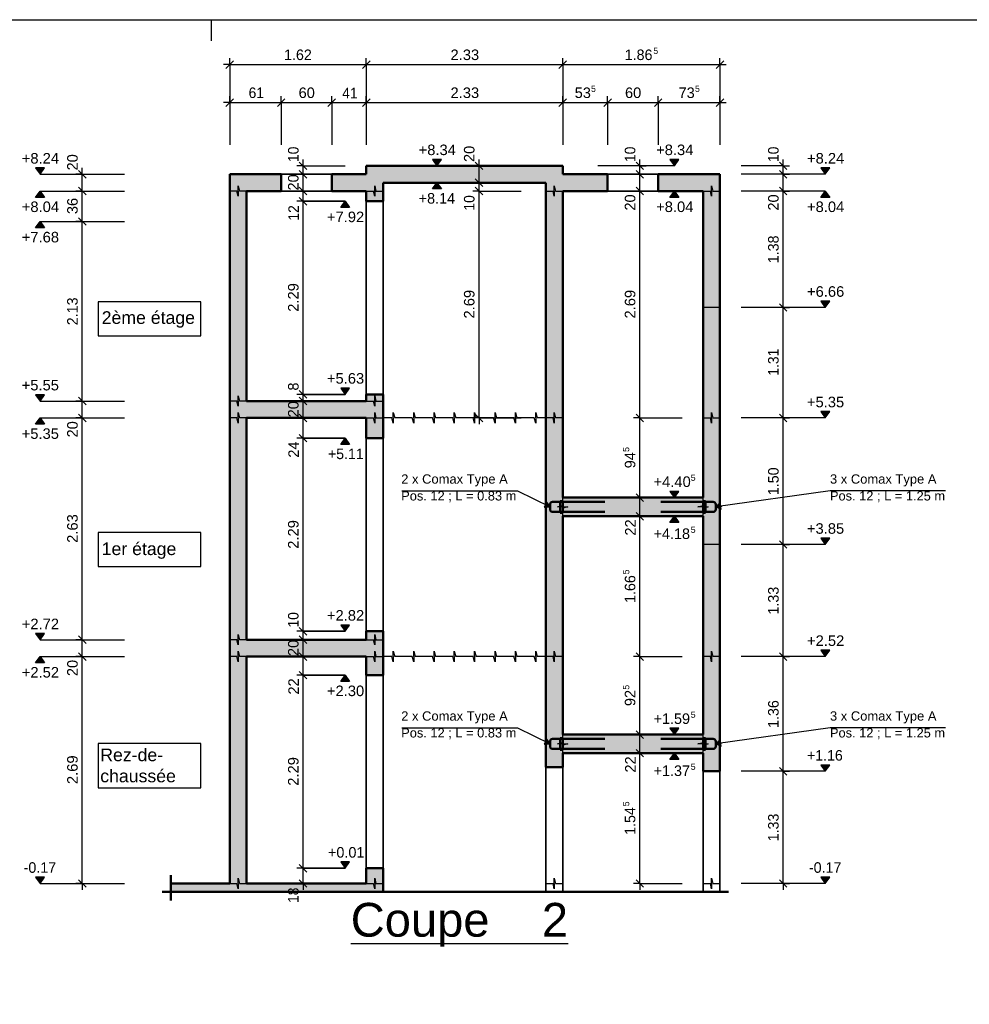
# Model space of a CAD drawing. Header units: centimetres. Extents: x 0 to 47000, y -23350 to 0.
# Tile 4 of 7: x 13224 to 24489, y -11675 to 0. Entities that reach past the tile are written whole.
import ezdxf

# ---------------------------------------------------------------- set-up
doc = ezdxf.new("R2010")
doc.units = ezdxf.units.CM
doc.header["$LTSCALE"] = 100
doc.linetypes.add('AUSGEZOGEN', pattern=[0])
doc.linetypes.add('STRICHLINIE_S4', pattern=[0.0033, 0.0025, -0.0008])
for name, color, linetype, lineweight in [('Béton coupé', 117, 'AUSGEZOGEN', 50), ('Béton en vue', 117, 'AUSGEZOGEN', 35), ('Béton masqué avant', 117, 'STRICHLINIE_S4', 25), ('Cotations coupes', 7, 'AUSGEZOGEN', 25), ('Joints de bétonnage', 7, 'AUSGEZOGEN', 25), ('Standard', 7, 'AUSGEZOGEN', 13), ('Surface hachurée', 7, 'AUSGEZOGEN', 25), ('Texte coupe', 7, 'AUSGEZOGEN', 25), ('Éléments incorporés mur', 5, 'AUSGEZOGEN', 35)]:
    doc.layers.add(name, color=color, linetype=linetype, lineweight=lineweight)
doc.styles.add('ARIAL', font='arial.ttf')

msp = doc.modelspace()

# ---------------------------------------------------------------- hatches: boundary and pattern name
at = {"layer": 'Cotations coupes', "linetype": 'AUSGEZOGEN', "lineweight": 25, "transparency": 33554687}
for color, points in [(7, [(18226, -1657), (18121, -1657), (18174, -1732)]), (7, [(21043, -1657), (20938, -1657), (20991, -1732)]), (7, [(13518, -1757), (13413, -1757), (13466, -1832)]), (7, [(22833, -1757), (22728, -1757), (22781, -1832)]), (7, [(22833, -3337), (22728, -3337), (22781, -3412)]), (7, [(17138, -4367), (17033, -4367), (17086, -4442)]), (7, [(13518, -4447), (13413, -4447), (13466, -4522)]), (7, [(22833, -4647), (22728, -4647), (22781, -4722)]), (7, [(21043, -5592), (20938, -5592), (20991, -5667)]), (5, [(19447, -5781), (19516, -5777), (19477, -5719)]), (5, [(21535, -5734), (21481, -5777), (21545, -5803)]), (7, [(22833, -6147), (22728, -6147), (22781, -6222)]), (7, [(17138, -7177), (17033, -7177), (17086, -7252)]), (7, [(13518, -7277), (13413, -7277), (13466, -7352)]), (7, [(22833, -7477), (22728, -7477), (22781, -7552)]), (7, [(21043, -8402), (20938, -8402), (20991, -8477)]), (5, [(19447, -8591), (19516, -8587), (19477, -8529)]), (5, [(21535, -8544), (21481, -8587), (21545, -8613)]), (7, [(22833, -8837), (22728, -8837), (22781, -8912)]), (7, [(17138, -9987), (17033, -9987), (17086, -10062)]), (7, [(13518, -10167), (13413, -10167), (13466, -10242)]), (7, [(22833, -10167), (22728, -10167), (22781, -10242)])]:
    msp.add_hatch(color=color, dxfattribs=at).paths.add_polyline_path(points)
for points in [[(18226, -2007), (18121, -2007), (18174, -1932)], [(13518, -2107), (13413, -2107), (13466, -2032)], [(21043, -2107), (20938, -2107), (20991, -2032)], [(22833, -2107), (22728, -2107), (22781, -2032)], [(17138, -2227), (17033, -2227), (17086, -2152)], [(13518, -2467), (13413, -2467), (13466, -2392)], [(13518, -4797), (13413, -4797), (13466, -4722)], [(17138, -5037), (17033, -5037), (17086, -4962)], [(21043, -5962), (20938, -5962), (20991, -5887)], [(13518, -7627), (13413, -7627), (13466, -7552)], [(17138, -7847), (17033, -7847), (17086, -7772)], [(21043, -8772), (20938, -8772), (20991, -8697)]]:
    msp.add_hatch(color=7, dxfattribs=at).paths.add_polyline_path(points, flags=16)
at = {"layer": 'Surface hachurée', "linetype": 'AUSGEZOGEN', "lineweight": 25, "transparency": 33554687}
h = msp.add_hatch(color=91, dxfattribs=at)
h.paths.add_polyline_path([(15716, -2032), (16326, -2032), (16326, -1832), (15716, -1832)])
h.paths.add_polyline_path([(17336, -2032), (17336, -2152), (17536, -2152), (17536, -1932), (19666, -1932), (19666, -1732), (17336, -1732), (17336, -1832), (16926, -1832), (16926, -2032)])
h = msp.add_hatch(color=91, dxfattribs=at)
h.paths.add_polyline_path([(19666, -2032), (20198, -2032), (20198, -1832), (19666, -1832)])
h.paths.add_polyline_path([(21531, -2032), (21531, -1832), (20798, -1832), (20798, -2032)])
for points in [[(19466, -4722), (19666, -4722), (19666, -1932), (19466, -1932)], [(15716, -2032), (15716, -7352), (15916, -7352), (15916, -4722), (17536, -4722), (17536, -4522), (15916, -4522), (15916, -2032)], [(21331, -4722), (21531, -4722), (21531, -2032), (21331, -2032)], [(19666, -4722), (19466, -4722), (19466, -7552), (19666, -7552)], [(21331, -4722), (21331, -7552), (21531, -7552), (21531, -4722)], [(19666, -5887), (21331, -5887), (21331, -5667), (19666, -5667)], [(15716, -7352), (15716, -10242), (15916, -10242), (15916, -7552), (17536, -7552), (17536, -7352)], [(19466, -7552), (19466, -8862), (19666, -8862), (19666, -8697), (21331, -8697), (21331, -8912), (21531, -8912), (21531, -7552), (21331, -7552), (21331, -8477), (19666, -8477), (19666, -7552)], [(17536, -10342), (17536, -10062), (17336, -10062), (17336, -10242), (15016, -10242), (15016, -10342)]]:
    msp.add_hatch(color=91, dxfattribs=at).paths.add_polyline_path(points)
h = msp.add_hatch(color=91, dxfattribs=at)
h.paths.add_polyline_path([(17336, -4962), (17536, -4962), (17536, -4722), (17336, -4722)])
h.paths.add_polyline_path([(17536, -4522), (17536, -4442), (17336, -4442), (17336, -4522)])
h = msp.add_hatch(color=91, dxfattribs=at)
h.paths.add_polyline_path([(17336, -7772), (17536, -7772), (17536, -7552), (17336, -7552)])
h.paths.add_polyline_path([(17536, -7352), (17536, -7252), (17336, -7252), (17336, -7352)])

# ---------------------------------------------------------------- linework, layer by layer
at = {"layer": 'Béton coupé', "color": 7, "linetype": 'AUSGEZOGEN', "lineweight": 50, "transparency": 33554687}
for p, q in [((19666, -1732), (17336, -1732)), ((17336, -1732), (17336, -1832)), ((19666, -1832), (19666, -1732)), ((15716, -1832), (15716, -2032)), ((16326, -1832), (15716, -1832)), ((16326, -1832), (16326, -2032)), ((16926, -1832), (16926, -2032)), ((17336, -1832), (16926, -1832)), ((20198, -1832), (19666, -1832)), ((20198, -1832), (20198, -2032)), ((20798, -1832), (20798, -2032)), ((21531, -1832), (20798, -1832)), ((21531, -1832), (21331, -1832)), ((21531, -2032), (21531, -1832)), ((21531, -4722), (21531, -1832)), ((17536, -1932), (19466, -1932)), ((17536, -2152), (17536, -1932)), ((17536, -1932), (19466, -1932)), ((19466, -1932), (19466, -4722)), ((15716, -2032), (15716, -4522)), ((15916, -4522), (15916, -2032)), ((15916, -2032), (16326, -2032)), ((16926, -2032), (17336, -2032)), ((17336, -2032), (17336, -2152)), ((19666, -4722), (19666, -2032)), ((19666, -2032), (20198, -2032)), ((20798, -2032), (21331, -2032)), ((21331, -2032), (21331, -4722)), ((17336, -2152), (17536, -2152)), ((15716, -4522), (15716, -4722)), ((17336, -4522), (15916, -4522)), ((17536, -4442), (17336, -4442)), ((17336, -4442), (17336, -4522)), ((17536, -4522), (17536, -4442)), ((17536, -4722), (17536, -4522)), ((15716, -4722), (15716, -7352)), ((15916, -7352), (15916, -4722)), ((15916, -4722), (17336, -4722)), ((17336, -4722), (17336, -4962)), ((17536, -4962), (17536, -4722)), ((19466, -4722), (19466, -7552)), ((19666, -5667), (19666, -4722)), ((21331, -4722), (21331, -5667)), ((21531, -7552), (21531, -4722)), ((17336, -4962), (17536, -4962)), ((21331, -5667), (19666, -5667)), ((19666, -5887), (21331, -5887)), ((19666, -7552), (19666, -5887)), ((21331, -5887), (21331, -7552)), ((15716, -7352), (15716, -7552)), ((17336, -7352), (15916, -7352)), ((17536, -7252), (17336, -7252)), ((17336, -7252), (17336, -7352)), ((17536, -7352), (17536, -7252)), ((17536, -7552), (17536, -7352)), ((15716, -7552), (15716, -10242)), ((15916, -10242), (15916, -7552)), ((15916, -7552), (17336, -7552)), ((17336, -7552), (17336, -7772)), ((17536, -7772), (17536, -7552)), ((19466, -7552), (19466, -8862)), ((19666, -8477), (19666, -7552)), ((21331, -7552), (21331, -8477)), ((21531, -8912), (21531, -7552)), ((17336, -7772), (17536, -7772)), ((21331, -8477), (19666, -8477)), ((19666, -8862), (19666, -8697)), ((19666, -8697), (21331, -8697)), ((21331, -8697), (21331, -8912)), ((19466, -8862), (19666, -8862)), ((21331, -8912), (21531, -8912)), ((15016, -10142), (15016, -10442)), ((17536, -10062), (17336, -10062)), ((17336, -10062), (17336, -10242)), ((17536, -10242), (17536, -10062)), ((15716, -10242), (15016, -10242)), ((17336, -10242), (15916, -10242)), ((17536, -10342), (17536, -10242)), ((14916, -10342), (21631, -10342))]:
    msp.add_line(p, q, dxfattribs=at)
at = {"layer": 'Béton en vue', "color": 7, "linetype": 'AUSGEZOGEN', "lineweight": 35, "transparency": 33554687}
for p, q in [((16326, -1832), (16926, -1832)), ((20198, -1832), (20798, -1832)), ((16326, -2032), (16926, -2032)), ((20198, -2032), (20798, -2032)), ((17336, -4442), (17336, -2152)), ((17536, -2152), (17536, -4442)), ((17336, -7252), (17336, -4962)), ((17536, -7252), (17536, -4962)), ((17336, -10062), (17336, -7772)), ((17536, -7772), (17536, -10062)), ((19466, -8862), (19466, -10342)), ((19666, -8862), (19666, -10342)), ((21331, -8912), (21331, -10342)), ((21531, -8912), (21531, -10342))]:
    msp.add_line(p, q, dxfattribs=at)
at = {"layer": 'Béton masqué avant', "color": 7, "linetype": 'STRICHLINIE_S4', "lineweight": 25, "transparency": 33554687}
for p, q in [((21531, -3412), (21331, -3412)), ((21531, -6222), (21331, -6222))]:
    msp.add_line(p, q, dxfattribs=at)
at = {"layer": 'Cotations coupes', "color": 7, "linetype": 'AUSGEZOGEN', "lineweight": 25, "transparency": 33554687}
for p, q in [((15716, -532), (15716, -457)), ((17336, -532), (17336, -457)), ((19666, -532), (19666, -457)), ((21531, -532), (21531, -457)), ((15716, -532), (15641, -532)), ((15671, -577), (15761, -487)), ((15716, -532), (15716, -607)), ((15716, -532), (15716, -1032)), ((15716, -532), (17336, -532)), ((17291, -577), (17381, -487)), ((17336, -532), (17336, -607)), ((17336, -532), (17336, -1032)), ((17336, -532), (19666, -532)), ((19621, -577), (19711, -487)), ((19666, -532), (19666, -607)), ((19666, -532), (19666, -1032)), ((19666, -532), (21531, -532)), ((21486, -577), (21576, -487)), ((21531, -532), (21531, -607)), ((21531, -532), (21531, -1032)), ((21531, -532), (21606, -532)), ((15716, -982), (15716, -907)), ((16326, -982), (16326, -907)), ((16926, -982), (16926, -907)), ((17336, -982), (17336, -907)), ((19666, -982), (19666, -907)), ((20198, -982), (20198, -907)), ((20798, -982), (20798, -907)), ((21531, -982), (21531, -907)), ((15716, -982), (15641, -982)), ((15671, -1027), (15761, -937)), ((15716, -982), (15716, -1057)), ((15716, -982), (15716, -1482)), ((15716, -982), (16326, -982)), ((16281, -1027), (16371, -937)), ((16326, -982), (16326, -1057)), ((16326, -982), (16326, -1482)), ((16326, -982), (16926, -982)), ((16881, -1027), (16971, -937)), ((16926, -982), (16926, -1057)), ((16926, -982), (16926, -1482)), ((16926, -982), (17336, -982)), ((17291, -1027), (17381, -937)), ((17336, -982), (17336, -1057)), ((17336, -982), (17336, -1482)), ((17336, -982), (19666, -982)), ((19621, -1027), (19711, -937)), ((19666, -982), (19666, -1057)), ((19666, -982), (19666, -1482)), ((19666, -982), (20198, -982)), ((20153, -1027), (20243, -937)), ((20198, -982), (20198, -1057)), ((20198, -982), (20198, -1482)), ((20198, -982), (20798, -982)), ((20753, -1027), (20843, -937)), ((20798, -982), (20798, -1057)), ((20798, -982), (20798, -1482)), ((20798, -982), (21531, -982)), ((21486, -1027), (21576, -937)), ((21531, -982), (21531, -1057)), ((21531, -982), (21531, -1482)), ((21531, -982), (21606, -982)), ((16586, -1732), (16511, -1732)), ((16631, -1777), (16541, -1687)), ((16586, -1732), (16586, -1657)), ((16586, -1732), (16661, -1732)), ((16586, -1732), (17086, -1732)), ((16586, -1832), (16586, -1732)), ((18226, -1657), (18121, -1657)), ((18121, -1657), (18174, -1732)), ((18174, -1732), (18226, -1657)), ((18174, -1732), (18674, -1732)), ((18674, -1732), (18599, -1732)), ((18719, -1777), (18629, -1687)), ((18674, -1732), (18674, -1657)), ((18674, -1732), (18749, -1732)), ((18674, -1732), (19174, -1732)), ((18674, -1932), (18674, -1732)), ((20581, -1732), (20506, -1732)), ((20626, -1777), (20536, -1687)), ((20581, -1732), (20581, -1657)), ((20581, -1732), (20656, -1732)), ((20581, -1832), (20581, -1732)), ((21043, -1657), (20938, -1657)), ((20938, -1657), (20991, -1732)), ((20991, -1732), (21043, -1657)), ((22281, -1732), (22206, -1732)), ((22326, -1777), (22236, -1687)), ((22281, -1732), (22281, -1657)), ((22281, -1732), (22356, -1732)), ((22281, -1832), (22281, -1732)), ((13518, -1757), (13413, -1757)), ((13413, -1757), (13466, -1832)), ((13466, -1832), (13518, -1757)), ((13466, -1832), (13966, -1832)), ((13966, -1832), (13891, -1832)), ((14011, -1877), (13921, -1787)), ((13966, -1832), (13966, -1757)), ((13966, -1832), (14041, -1832)), ((13966, -1832), (14466, -1832)), ((13966, -2032), (13966, -1832)), ((16586, -1832), (16511, -1832)), ((16631, -1877), (16541, -1787)), ((16586, -1832), (16661, -1832)), ((16586, -1832), (17086, -1832)), ((16586, -2032), (16586, -1832)), ((20581, -1832), (20506, -1832)), ((20626, -1877), (20536, -1787)), ((20581, -1832), (20656, -1832)), ((20581, -1832), (21081, -1832)), ((20581, -2032), (20581, -1832)), ((22281, -1832), (22206, -1832)), ((22326, -1877), (22236, -1787)), ((22281, -1832), (22356, -1832)), ((22281, -2032), (22281, -1832)), ((22833, -1757), (22728, -1757)), ((22728, -1757), (22781, -1832)), ((22781, -1832), (22833, -1757)), ((18121, -2007), (18174, -1932)), ((18174, -1932), (18226, -2007)), ((18174, -1932), (18674, -1932)), ((18674, -1932), (18599, -1932)), ((18719, -1977), (18629, -1887)), ((18674, -1932), (18749, -1932)), ((18674, -1932), (19174, -1932)), ((18674, -2032), (18674, -1932)), ((13413, -2107), (13466, -2032)), ((13466, -2032), (13518, -2107)), ((13466, -2032), (13966, -2032)), ((13966, -2032), (13891, -2032)), ((14011, -2077), (13921, -1987)), ((13966, -2032), (14041, -2032)), ((13966, -2032), (14466, -2032)), ((13966, -2392), (13966, -2032)), ((16586, -2032), (16511, -2032)), ((16631, -2077), (16541, -1987)), ((16586, -2032), (16661, -2032)), ((16586, -2032), (17086, -2032)), ((16586, -2152), (16586, -2032)), ((18226, -2007), (18121, -2007)), ((18674, -2032), (18599, -2032)), ((18719, -2077), (18629, -1987)), ((18674, -2032), (18749, -2032)), ((18674, -2032), (19174, -2032)), ((18674, -4722), (18674, -2032)), ((20581, -2032), (20506, -2032)), ((20626, -2077), (20536, -1987)), ((20581, -2032), (20656, -2032)), ((20581, -2032), (21081, -2032)), ((20581, -4722), (20581, -2032)), ((20938, -2107), (20991, -2032)), ((20991, -2032), (21043, -2107)), ((22281, -2032), (22206, -2032)), ((22326, -2077), (22236, -1987)), ((22281, -2032), (22356, -2032)), ((22281, -3412), (22281, -2032)), ((22728, -2107), (22781, -2032)), ((22781, -2032), (22833, -2107)), ((13518, -2107), (13413, -2107)), ((16586, -2152), (16511, -2152)), ((16631, -2197), (16541, -2107)), ((17086, -2152), (16586, -2152)), ((16586, -2152), (16661, -2152)), ((16586, -2152), (17086, -2152)), ((16586, -4442), (16586, -2152)), ((17033, -2227), (17086, -2152)), ((17086, -2152), (17138, -2227)), ((21043, -2107), (20938, -2107)), ((22833, -2107), (22728, -2107)), ((17138, -2227), (17033, -2227)), ((13413, -2467), (13466, -2392)), ((13466, -2392), (13518, -2467)), ((13466, -2392), (13966, -2392)), ((13966, -2392), (13891, -2392)), ((14011, -2437), (13921, -2347)), ((13966, -2392), (14041, -2392)), ((13966, -2392), (14466, -2392)), ((13966, -4522), (13966, -2392)), ((13518, -2467), (13413, -2467)), ((22326, -3457), (22236, -3367)), ((22833, -3337), (22728, -3337)), ((22728, -3337), (22781, -3412)), ((22781, -3412), (22833, -3337)), ((22281, -3412), (22206, -3412)), ((22281, -3412), (22356, -3412)), ((22281, -4722), (22281, -3412)), ((16631, -4487), (16541, -4397)), ((17138, -4367), (17033, -4367)), ((17033, -4367), (17086, -4442)), ((17086, -4442), (17138, -4367)), ((13518, -4447), (13413, -4447)), ((13413, -4447), (13466, -4522)), ((13466, -4522), (13518, -4447)), ((13466, -4522), (13966, -4522)), ((13966, -4522), (13891, -4522)), ((14011, -4567), (13921, -4477)), ((13966, -4522), (14041, -4522)), ((13966, -4522), (14466, -4522)), ((13966, -4722), (13966, -4522)), ((16586, -4442), (16511, -4442)), ((16586, -4522), (16511, -4522)), ((16631, -4567), (16541, -4477)), ((16586, -4442), (16661, -4442)), ((16586, -4442), (17086, -4442)), ((16586, -4522), (16586, -4442)), ((16586, -4522), (16661, -4522)), ((16586, -4522), (17086, -4522)), ((16586, -4722), (16586, -4522)), ((22833, -4647), (22728, -4647)), ((22728, -4647), (22781, -4722)), ((22781, -4722), (22833, -4647)), ((13413, -4797), (13466, -4722)), ((13466, -4722), (13518, -4797)), ((13466, -4722), (13966, -4722)), ((13966, -4722), (13891, -4722)), ((14011, -4767), (13921, -4677)), ((13966, -4722), (14041, -4722)), ((13966, -4722), (14466, -4722)), ((13966, -7352), (13966, -4722)), ((16586, -4722), (16511, -4722)), ((16631, -4767), (16541, -4677)), ((16586, -4722), (16661, -4722)), ((16586, -4722), (17086, -4722)), ((16586, -4962), (16586, -4722)), ((18674, -4722), (18599, -4722)), ((18719, -4767), (18629, -4677)), ((18674, -4722), (18749, -4722)), ((18674, -4722), (19174, -4722)), ((18674, -4722), (18674, -4797)), ((20581, -4722), (20506, -4722)), ((20626, -4767), (20536, -4677)), ((20581, -4722), (20656, -4722)), ((20581, -4722), (21081, -4722)), ((20581, -5667), (20581, -4722)), ((22281, -4722), (22206, -4722)), ((22326, -4767), (22236, -4677)), ((22281, -4722), (22356, -4722)), ((22281, -6222), (22281, -4722)), ((13518, -4797), (13413, -4797)), ((16586, -4962), (16511, -4962)), ((16631, -5007), (16541, -4917)), ((16586, -4962), (16661, -4962)), ((16586, -4962), (17086, -4962)), ((16586, -7252), (16586, -4962)), ((17033, -5037), (17086, -4962)), ((17086, -4962), (17138, -5037)), ((17138, -5037), (17033, -5037)), ((21043, -5592), (20938, -5592)), ((20938, -5592), (20991, -5667)), ((20991, -5667), (21043, -5592)), ((20581, -5667), (20506, -5667)), ((20626, -5712), (20536, -5622)), ((20581, -5667), (20656, -5667)), ((20581, -5667), (21081, -5667)), ((20581, -5887), (20581, -5667)), ((20581, -5887), (20506, -5887)), ((20626, -5932), (20536, -5842)), ((20581, -5887), (20656, -5887)), ((20581, -5887), (21081, -5887)), ((20581, -7552), (20581, -5887)), ((20938, -5962), (20991, -5887)), ((20991, -5887), (21043, -5962)), ((21043, -5962), (20938, -5962)), ((22326, -6267), (22236, -6177)), ((22833, -6147), (22728, -6147)), ((22728, -6147), (22781, -6222)), ((22781, -6222), (22833, -6147)), ((22281, -6222), (22206, -6222)), ((22281, -6222), (22356, -6222)), ((22281, -7552), (22281, -6222)), ((16631, -7297), (16541, -7207)), ((17138, -7177), (17033, -7177)), ((17033, -7177), (17086, -7252)), ((17086, -7252), (17138, -7177)), ((13518, -7277), (13413, -7277)), ((13413, -7277), (13466, -7352)), ((13466, -7352), (13518, -7277)), ((13466, -7352), (13966, -7352)), ((13966, -7352), (13891, -7352)), ((14011, -7397), (13921, -7307)), ((13966, -7352), (14041, -7352)), ((13966, -7352), (14466, -7352)), ((13966, -7552), (13966, -7352)), ((16586, -7252), (16511, -7252)), ((16586, -7352), (16511, -7352)), ((16631, -7397), (16541, -7307)), ((16586, -7252), (16661, -7252)), ((16586, -7252), (17086, -7252)), ((16586, -7352), (16586, -7252)), ((16586, -7352), (16661, -7352)), ((16586, -7352), (17086, -7352)), ((16586, -7552), (16586, -7352)), ((13413, -7627), (13466, -7552)), ((13466, -7552), (13518, -7627)), ((13466, -7552), (13966, -7552)), ((13966, -7552), (13891, -7552)), ((14011, -7597), (13921, -7507)), ((13966, -7552), (14041, -7552)), ((13966, -7552), (14466, -7552)), ((13966, -10242), (13966, -7552)), ((16586, -7552), (16511, -7552)), ((16631, -7597), (16541, -7507)), ((16586, -7552), (16661, -7552)), ((16586, -7552), (17086, -7552)), ((16586, -7772), (16586, -7552)), ((20581, -7552), (20506, -7552)), ((20626, -7597), (20536, -7507)), ((20581, -7552), (20656, -7552)), ((20581, -7552), (21081, -7552)), ((20581, -8477), (20581, -7552)), ((22281, -7552), (22206, -7552)), ((22326, -7597), (22236, -7507)), ((22281, -7552), (22356, -7552)), ((22281, -8912), (22281, -7552)), ((22833, -7477), (22728, -7477)), ((22728, -7477), (22781, -7552)), ((22781, -7552), (22833, -7477)), ((13518, -7627), (13413, -7627)), ((16586, -7772), (16511, -7772)), ((16631, -7817), (16541, -7727)), ((16586, -7772), (16661, -7772)), ((16586, -7772), (17086, -7772)), ((16586, -10062), (16586, -7772)), ((17033, -7847), (17086, -7772)), ((17086, -7772), (17138, -7847)), ((17138, -7847), (17033, -7847)), ((21043, -8402), (20938, -8402)), ((20938, -8402), (20991, -8477)), ((20991, -8477), (21043, -8402)), ((20581, -8477), (20506, -8477)), ((20626, -8522), (20536, -8432)), ((20581, -8477), (20656, -8477)), ((20581, -8477), (21081, -8477)), ((20581, -8697), (20581, -8477)), ((20581, -8697), (20506, -8697)), ((20626, -8742), (20536, -8652)), ((20581, -8697), (20656, -8697)), ((20581, -8697), (21081, -8697)), ((20581, -10242), (20581, -8697)), ((20938, -8772), (20991, -8697)), ((20991, -8697), (21043, -8772)), ((21043, -8772), (20938, -8772)), ((22326, -8957), (22236, -8867)), ((22833, -8837), (22728, -8837)), ((22728, -8837), (22781, -8912)), ((22781, -8912), (22833, -8837)), ((22281, -8912), (22206, -8912)), ((22281, -8912), (22356, -8912)), ((22281, -10242), (22281, -8912)), ((16631, -10107), (16541, -10017)), ((17138, -9987), (17033, -9987)), ((17033, -9987), (17086, -10062)), ((17086, -10062), (17138, -9987)), ((16586, -10062), (16511, -10062)), ((17086, -10062), (16586, -10062)), ((16586, -10062), (16661, -10062)), ((16586, -10062), (17086, -10062)), ((16586, -10242), (16586, -10062)), ((13518, -10167), (13413, -10167)), ((13413, -10167), (13466, -10242)), ((13466, -10242), (13518, -10167)), ((13466, -10242), (13966, -10242)), ((13966, -10242), (13891, -10242)), ((14011, -10287), (13921, -10197)), ((13966, -10242), (14041, -10242)), ((13966, -10242), (14466, -10242)), ((13966, -10242), (13966, -10317)), ((16586, -10242), (16511, -10242)), ((16631, -10287), (16541, -10197)), ((16586, -10242), (16661, -10242)), ((16586, -10242), (17086, -10242)), ((16586, -10242), (16586, -10317)), ((20581, -10242), (20506, -10242)), ((20626, -10287), (20536, -10197)), ((20581, -10242), (20656, -10242)), ((20581, -10242), (21081, -10242)), ((20581, -10242), (20581, -10317)), ((22281, -10242), (21781, -10242)), ((22281, -10242), (22206, -10242)), ((22326, -10287), (22236, -10197)), ((22781, -10242), (22281, -10242)), ((22281, -10242), (22356, -10242)), ((22281, -10242), (22281, -10317)), ((22833, -10167), (22728, -10167)), ((22728, -10167), (22781, -10242)), ((22781, -10242), (22833, -10167))]:
    msp.add_line(p, q, dxfattribs=at)
at = {"layer": 'Cotations coupes', "color": 5, "linetype": 'AUSGEZOGEN', "lineweight": 25, "transparency": 33554687}
for p, q in [((17758, -5585), (19128, -5585)), ((19128, -5585), (19516, -5777)), ((22838, -5585), (21481, -5777)), ((24208, -5585), (22838, -5585)), ((19477, -5719), (19447, -5781)), ((19516, -5777), (19477, -5719)), ((19447, -5781), (19516, -5777)), ((19462, -5750), (19449, -5744)), ((21535, -5734), (21481, -5777)), ((21481, -5777), (21545, -5803)), ((21545, -5803), (21535, -5734)), ((21540, -5768), (21555, -5766)), ((17758, -8395), (19128, -8395)), ((19128, -8395), (19516, -8587)), ((22838, -8395), (21481, -8587)), ((24208, -8395), (22838, -8395)), ((19477, -8529), (19447, -8591)), ((19447, -8591), (19516, -8587)), ((19462, -8560), (19449, -8554)), ((19516, -8587), (19477, -8529)), ((21535, -8544), (21481, -8587)), ((21481, -8587), (21545, -8613)), ((21545, -8613), (21535, -8544)), ((21540, -8578), (21555, -8576))]:
    msp.add_line(p, q, dxfattribs=at)
at = {"layer": 'Cotations coupes', "color": 7, "linetype": 'AUSGEZOGEN', "lineweight": 25, "transparency": 33554687}
for points in [[(20581, -1732), (20550, -1732), (20550, -1732), (20081, -1732)], [(20991, -1732), (20755, -1732), (20755, -1732), (20581, -1732)], [(22281, -1732), (22250, -1732), (22250, -1732), (21781, -1732)], [(22281, -1832), (22250, -1832), (22250, -1832), (21781, -1832)], [(22781, -1832), (22546, -1832), (22546, -1832), (22281, -1832)], [(20991, -2032), (20754, -2032), (20754, -2032), (20581, -2032)], [(22281, -2032), (22250, -2032), (22250, -2032), (21781, -2032)], [(22781, -2032), (22546, -2032), (22546, -2032), (22281, -2032)], [(14156, -3747), (15373, -3747), (15373, -3344), (14156, -3344), (14156, -3747)], [(22281, -3412), (22250, -3412), (22250, -3412), (22250, -3412), (22250, -3412), (22250, -3412), (22250, -3412), (21781, -3412)], [(22781, -3412), (22550, -3412), (22550, -3412), (22548, -3412), (22548, -3412), (22545, -3412), (22545, -3412), (22281, -3412)], [(17086, -4442), (16854, -4442), (16854, -4442), (16850, -4442), (16850, -4442), (16586, -4442)], [(22281, -4722), (22250, -4722), (22250, -4722), (22250, -4722), (22250, -4722), (22250, -4722), (22250, -4722), (22250, -4722), (22250, -4722), (21781, -4722)], [(22781, -4722), (22553, -4722), (22553, -4722), (22552, -4722), (22552, -4722), (22550, -4722), (22550, -4722), (22545, -4722), (22545, -4722), (22281, -4722)], [(17086, -4962), (16855, -4962), (16855, -4962), (16851, -4962), (16851, -4962), (16586, -4962)], [(20991, -5667), (20743, -5667), (20743, -5667), (20742, -5667), (20742, -5667), (20732, -5667), (20732, -5667), (20581, -5667)], [(20991, -5887), (20743, -5887), (20743, -5887), (20742, -5887), (20742, -5887), (20732, -5887), (20732, -5887), (20581, -5887)], [(14156, -6484), (15373, -6484), (15373, -6081), (14156, -6081), (14156, -6484)], [(22281, -6222), (22250, -6222), (22250, -6222), (22250, -6222), (22250, -6222), (22250, -6222), (22250, -6222), (22250, -6222), (22250, -6222), (22250, -6222), (22250, -6222), (21781, -6222)], [(22781, -6222), (22557, -6222), (22557, -6222), (22556, -6222), (22556, -6222), (22554, -6222), (22554, -6222), (22551, -6222), (22551, -6222), (22545, -6222), (22545, -6222), (22281, -6222)], [(17086, -7252), (16862, -7252), (16862, -7252), (16858, -7252), (16858, -7252), (16856, -7252), (16856, -7252), (16851, -7252), (16851, -7252), (16586, -7252)], [(22281, -7552), (22250, -7552), (22250, -7552), (22250, -7552), (22250, -7552), (22250, -7552), (22250, -7552), (22250, -7552), (22250, -7552), (22250, -7552), (22250, -7552), (22250, -7552), (22250, -7552), (21781, -7552)], [(22781, -7552), (22560, -7552), (22560, -7552), (22560, -7552), (22560, -7552), (22559, -7552), (22559, -7552), (22557, -7552), (22557, -7552), (22553, -7552), (22553, -7552), (22547, -7552), (22547, -7552), (22281, -7552)], [(17086, -7772), (16862, -7772), (16862, -7772), (16859, -7772), (16859, -7772), (16857, -7772), (16857, -7772), (16853, -7772), (16853, -7772), (16586, -7772)], [(20991, -8477), (20733, -8477), (20733, -8477), (20733, -8477), (20733, -8477), (20732, -8477), (20732, -8477), (20732, -8477), (20732, -8477), (20732, -8477), (20732, -8477), (20581, -8477)], [(14156, -9108), (15373, -9108), (15373, -8582), (14156, -8582), (14156, -9108)], [(20991, -8697), (20733, -8697), (20733, -8697), (20733, -8697), (20733, -8697), (20732, -8697), (20732, -8697), (20732, -8697), (20732, -8697), (20732, -8697), (20732, -8697), (20581, -8697)], [(22281, -8912), (22250, -8912), (22250, -8912), (22250, -8912), (22250, -8912), (22250, -8912), (22250, -8912), (22250, -8912), (22250, -8912), (22250, -8912), (22250, -8912), (22250, -8912), (22250, -8912), (22250, -8912), (22250, -8912), (21781, -8912)], [(22781, -8912), (22564, -8912), (22564, -8912), (22564, -8912), (22564, -8912), (22563, -8912), (22563, -8912), (22562, -8912), (22562, -8912), (22560, -8912), (22560, -8912), (22557, -8912), (22557, -8912), (22547, -8912), (22547, -8912), (22281, -8912)]]:
    msp.add_lwpolyline(points, dxfattribs=at)
at = {"layer": 'Joints de bétonnage', "color": 7, "linetype": 'AUSGEZOGEN', "lineweight": 25, "transparency": 33554687}
for p, q in [((15816, -2032), (15816, -1969)), ((15816, -1969), (15830, -2032)), ((17436, -2032), (17436, -1969)), ((17436, -1969), (17450, -2032)), ((19566, -2032), (19566, -1969)), ((19566, -1969), (19580, -2032)), ((21431, -2032), (21431, -1969)), ((21431, -1969), (21445, -2032)), ((15802, -2032), (15716, -2032)), ((15816, -2094), (15802, -2032)), ((15816, -2032), (15816, -2094)), ((15916, -2032), (15830, -2032)), ((17336, -2032), (17422, -2032)), ((17436, -2094), (17422, -2032)), ((17436, -2032), (17436, -2094)), ((17450, -2032), (17536, -2032)), ((19466, -2032), (19552, -2032)), ((19566, -2094), (19552, -2032)), ((19566, -2032), (19566, -2094)), ((19580, -2032), (19666, -2032)), ((21331, -2032), (21417, -2032)), ((21431, -2094), (21417, -2032)), ((21431, -2032), (21431, -2094)), ((21445, -2032), (21531, -2032)), ((15802, -4522), (15716, -4522)), ((15816, -4584), (15802, -4522)), ((15816, -4522), (15816, -4459)), ((15816, -4459), (15830, -4522)), ((15816, -4522), (15816, -4584)), ((15916, -4522), (15830, -4522)), ((17336, -4522), (17422, -4522)), ((17436, -4584), (17422, -4522)), ((17436, -4522), (17436, -4459)), ((17436, -4459), (17450, -4522)), ((17436, -4522), (17436, -4584)), ((17450, -4522), (17536, -4522)), ((15816, -4722), (15816, -4659)), ((15816, -4659), (15830, -4722)), ((17436, -4722), (17436, -4659)), ((17436, -4659), (17450, -4722)), ((17656, -4722), (17656, -4659)), ((17656, -4659), (17673, -4722)), ((17898, -4722), (17898, -4659)), ((17898, -4659), (17915, -4722)), ((18139, -4722), (18139, -4659)), ((18139, -4659), (18156, -4722)), ((18380, -4722), (18380, -4659)), ((18380, -4659), (18397, -4722)), ((18621, -4722), (18621, -4659)), ((18621, -4659), (18638, -4722)), ((18863, -4722), (18863, -4659)), ((18863, -4659), (18880, -4722)), ((19104, -4722), (19104, -4659)), ((19104, -4659), (19121, -4722)), ((19345, -4722), (19345, -4659)), ((19345, -4659), (19362, -4722)), ((19566, -4722), (19566, -4659)), ((19566, -4659), (19580, -4722)), ((21431, -4722), (21431, -4659)), ((21431, -4659), (21445, -4722)), ((15802, -4722), (15716, -4722)), ((15816, -4784), (15802, -4722)), ((15816, -4722), (15816, -4784)), ((15916, -4722), (15830, -4722)), ((17336, -4722), (17422, -4722)), ((17436, -4784), (17422, -4722)), ((17436, -4722), (17436, -4784)), ((17450, -4722), (17536, -4722)), ((17640, -4722), (17536, -4722)), ((17656, -4784), (17640, -4722)), ((17656, -4722), (17656, -4784)), ((17777, -4722), (17673, -4722)), ((17881, -4722), (17777, -4722)), ((17898, -4784), (17881, -4722)), ((17898, -4722), (17898, -4784)), ((18018, -4722), (17915, -4722)), ((18122, -4722), (18018, -4722)), ((18139, -4784), (18122, -4722)), ((18139, -4722), (18139, -4784)), ((18260, -4722), (18156, -4722)), ((18363, -4722), (18260, -4722)), ((18380, -4784), (18363, -4722)), ((18380, -4722), (18380, -4784)), ((18501, -4722), (18397, -4722)), ((18605, -4722), (18501, -4722)), ((18621, -4784), (18605, -4722)), ((18621, -4722), (18621, -4784)), ((18742, -4722), (18638, -4722)), ((18846, -4722), (18742, -4722)), ((18863, -4784), (18846, -4722)), ((18863, -4722), (18863, -4784)), ((18983, -4722), (18880, -4722)), ((19087, -4722), (18983, -4722)), ((19104, -4784), (19087, -4722)), ((19104, -4722), (19104, -4784)), ((19225, -4722), (19121, -4722)), ((19328, -4722), (19225, -4722)), ((19345, -4784), (19328, -4722)), ((19345, -4722), (19345, -4784)), ((19466, -4722), (19362, -4722)), ((19552, -4722), (19466, -4722)), ((19566, -4784), (19552, -4722)), ((19566, -4722), (19566, -4784)), ((19666, -4722), (19580, -4722)), ((21331, -4722), (21417, -4722)), ((21431, -4784), (21417, -4722)), ((21431, -4722), (21431, -4784)), ((21445, -4722), (21531, -4722)), ((19666, -5761), (19666, -5667)), ((21331, -5761), (21331, -5667)), ((19603, -5777), (19666, -5761)), ((19666, -5777), (19603, -5777)), ((19666, -5777), (19728, -5777)), ((19728, -5777), (19666, -5792)), ((19666, -5887), (19666, -5792)), ((21268, -5777), (21331, -5761)), ((21331, -5777), (21268, -5777)), ((21331, -5777), (21393, -5777)), ((21393, -5777), (21331, -5792)), ((21331, -5887), (21331, -5792)), ((15802, -7352), (15716, -7352)), ((15816, -7414), (15802, -7352)), ((15816, -7352), (15816, -7289)), ((15816, -7289), (15830, -7352)), ((15816, -7352), (15816, -7414)), ((15916, -7352), (15830, -7352)), ((17336, -7352), (17422, -7352)), ((17436, -7414), (17422, -7352)), ((17436, -7352), (17436, -7289)), ((17436, -7289), (17450, -7352)), ((17436, -7352), (17436, -7414)), ((17450, -7352), (17536, -7352)), ((15802, -7552), (15716, -7552)), ((15816, -7614), (15802, -7552)), ((15816, -7552), (15816, -7489)), ((15816, -7489), (15830, -7552)), ((15816, -7552), (15816, -7614)), ((15916, -7552), (15830, -7552)), ((17336, -7552), (17422, -7552)), ((17436, -7614), (17422, -7552)), ((17436, -7552), (17436, -7489)), ((17436, -7489), (17450, -7552)), ((17436, -7552), (17436, -7614)), ((17450, -7552), (17536, -7552)), ((17640, -7552), (17536, -7552)), ((17656, -7614), (17640, -7552)), ((17656, -7552), (17656, -7489)), ((17656, -7489), (17673, -7552)), ((17656, -7552), (17656, -7614)), ((17777, -7552), (17673, -7552)), ((17881, -7552), (17777, -7552)), ((17898, -7614), (17881, -7552)), ((17898, -7552), (17898, -7489)), ((17898, -7489), (17915, -7552)), ((17898, -7552), (17898, -7614)), ((18018, -7552), (17915, -7552)), ((18122, -7552), (18018, -7552)), ((18139, -7614), (18122, -7552)), ((18139, -7552), (18139, -7489)), ((18139, -7489), (18156, -7552)), ((18139, -7552), (18139, -7614)), ((18260, -7552), (18156, -7552)), ((18363, -7552), (18260, -7552)), ((18380, -7614), (18363, -7552)), ((18380, -7552), (18380, -7489)), ((18380, -7489), (18397, -7552)), ((18380, -7552), (18380, -7614)), ((18501, -7552), (18397, -7552)), ((18605, -7552), (18501, -7552)), ((18621, -7614), (18605, -7552)), ((18621, -7552), (18621, -7489)), ((18621, -7489), (18638, -7552)), ((18621, -7552), (18621, -7614)), ((18742, -7552), (18638, -7552)), ((18846, -7552), (18742, -7552)), ((18863, -7614), (18846, -7552)), ((18863, -7552), (18863, -7489)), ((18863, -7489), (18880, -7552)), ((18863, -7552), (18863, -7614)), ((18983, -7552), (18880, -7552)), ((19087, -7552), (18983, -7552)), ((19104, -7614), (19087, -7552)), ((19104, -7552), (19104, -7489)), ((19104, -7489), (19121, -7552)), ((19104, -7552), (19104, -7614)), ((19225, -7552), (19121, -7552)), ((19328, -7552), (19225, -7552)), ((19345, -7614), (19328, -7552)), ((19345, -7552), (19345, -7489)), ((19345, -7489), (19362, -7552)), ((19345, -7552), (19345, -7614)), ((19466, -7552), (19362, -7552)), ((19552, -7552), (19466, -7552)), ((19566, -7614), (19552, -7552)), ((19566, -7552), (19566, -7489)), ((19566, -7489), (19580, -7552)), ((19566, -7552), (19566, -7614)), ((19666, -7552), (19580, -7552)), ((21417, -7552), (21331, -7552)), ((21431, -7614), (21417, -7552)), ((21431, -7552), (21431, -7489)), ((21431, -7489), (21445, -7552)), ((21431, -7552), (21431, -7614)), ((21531, -7552), (21445, -7552)), ((19666, -8571), (19666, -8477)), ((21331, -8571), (21331, -8477)), ((19603, -8587), (19666, -8571)), ((19666, -8587), (19603, -8587)), ((19666, -8587), (19728, -8587)), ((19728, -8587), (19666, -8602)), ((19666, -8697), (19666, -8602)), ((21268, -8587), (21331, -8571)), ((21331, -8587), (21268, -8587)), ((21331, -8587), (21393, -8587)), ((21393, -8587), (21331, -8602)), ((21331, -8697), (21331, -8602)), ((15716, -10242), (15802, -10242)), ((15816, -10304), (15802, -10242)), ((15816, -10242), (15816, -10179)), ((15816, -10179), (15830, -10242)), ((15816, -10242), (15816, -10304)), ((15830, -10242), (15916, -10242)), ((17336, -10242), (17422, -10242)), ((17436, -10304), (17422, -10242)), ((17436, -10242), (17436, -10179)), ((17436, -10179), (17450, -10242)), ((17436, -10242), (17436, -10304)), ((17450, -10242), (17536, -10242)), ((19466, -10242), (19552, -10242)), ((19566, -10304), (19552, -10242)), ((19566, -10242), (19566, -10179)), ((19566, -10179), (19580, -10242)), ((19566, -10242), (19566, -10304)), ((19580, -10242), (19666, -10242)), ((21331, -10242), (21417, -10242)), ((21431, -10304), (21417, -10242)), ((21431, -10242), (21431, -10179)), ((21431, -10179), (21445, -10242)), ((21431, -10242), (21431, -10304)), ((21445, -10242), (21531, -10242))]:
    msp.add_line(p, q, dxfattribs=at)
at = {"layer": 'Standard', "color": 7, "linetype": 'AUSGEZOGEN', "lineweight": 25, "transparency": 33554687}
msp.add_line((15500, -250), (15500, 0), dxfattribs=at)
msp.add_lwpolyline([(47000, -23350), (0, -23350), (0, 0), (47000, 0), (47000, -23350)], close=True, dxfattribs=at)
at = {"layer": 'Éléments incorporés mur', "color": 5, "linetype": 'AUSGEZOGEN', "lineweight": 50, "transparency": 33554687}
for p, q in [((19636, -5717), (19546, -5717)), ((19666, -5707), (19636, -5707)), ((19636, -5707), (19636, -5847)), ((19636, -5717), (20166, -5717)), ((19666, -5707), (19666, -5847)), ((21361, -5717), (20831, -5717)), ((21331, -5707), (21361, -5707)), ((21331, -5707), (21331, -5847)), ((21361, -5707), (21361, -5847)), ((21361, -5717), (21451, -5717)), ((19516, -5747), (19516, -5807)), ((19636, -5837), (19546, -5837)), ((19636, -5837), (20166, -5837)), ((21361, -5837), (20831, -5837)), ((21361, -5837), (21451, -5837)), ((21481, -5747), (21481, -5807)), ((19666, -5847), (19636, -5847)), ((21331, -5847), (21361, -5847)), ((19666, -8517), (19636, -8517)), ((19636, -8517), (19636, -8657)), ((19666, -8517), (19666, -8657)), ((21331, -8517), (21361, -8517)), ((21331, -8517), (21331, -8657)), ((21361, -8517), (21361, -8657)), ((19516, -8557), (19516, -8617)), ((19636, -8527), (19546, -8527)), ((19636, -8527), (20166, -8527)), ((21361, -8527), (20831, -8527)), ((21361, -8527), (21451, -8527)), ((21481, -8557), (21481, -8617)), ((19636, -8647), (19546, -8647)), ((19636, -8647), (20166, -8647)), ((19666, -8657), (19636, -8657)), ((21361, -8647), (20831, -8647)), ((21331, -8657), (21361, -8657)), ((21361, -8647), (21451, -8647))]:
    msp.add_line(p, q, dxfattribs=at)
for centre, start, end in [((19546, -5747), 90, 180), ((21451, -5747), 0, 90), ((19546, -5807), 180, 270), ((21451, -5807), 270, 0), ((19546, -8557), 90, 180), ((19546, -8617), 180, 270), ((21451, -8557), 0, 90), ((21451, -8617), 270, 0)]:
    msp.add_arc(centre, 30, start, end, dxfattribs=at)

# ---------------------------------------------------------------- texts
at = {"layer": 'Cotations coupes', "color": 7, "linetype": 'AUSGEZOGEN', "lineweight": 25, "transparency": 33554687, "attachment_point": 7, "style": 'ARIAL'}
for s, insert, char_height, width in [('\\W0.98;5', (20741, -407), 75, 95.07), ('\\W0.97;1.62', (16360, -480), 125, 400.25), ('\\W1.00;2.33', (18335, -480), 125, 401.95), ('\\W0.97;1.86', (20401, -480), 125, 400.25), ('\\W0.94;61', (15940, -930), 125, 253.22), ('\\W0.99;60', (16533, -930), 125, 256.12), ('\\W0.94;41', (17050, -932), 125, 253.23), ('\\W1.00;2.33', (18335, -930), 125, 401.95), ('\\W0.99;53', (19808, -930), 125, 256.12), ('\\W0.98;5', (20002, -857), 75, 95.07), ('\\W0.99;60', (20405, -930), 125, 256.13), ('\\W0.99;73', (21040, -930), 125, 256.13), ('\\W0.98;5', (21235, -857), 75, 95.06), ('\\W1.00;+8.34', (17957, -1607), 125, 503.97), ('\\W1.00;+8.34', (20774, -1607), 125, 503.97), ('\\W1.00;+8.24', (13249, -1707), 125, 503.97), ('\\W1.00;+8.24', (22564, -1707), 125, 503.97), ('\\W0.98;+8.14', (17957, -2182), 125, 502.65), ('\\W1.00;+8.04', (13249, -2282), 125, 503.97), ('\\W1.00;+8.04', (20774, -2282), 125, 503.97), ('\\W1.00;+8.04', (22564, -2282), 125, 503.97), ('\\W1.00;+7.92', (16869, -2402), 125, 503.97), ('\\W1.00;+7.68', (13249, -2642), 125, 503.97), ('\\W1.00;+6.66', (22564, -3287), 125, 503.97), ('\\A1;2ème étage', (14197, -3652), 150, 1177.08), ('\\W1.00;+5.63', (16869, -4317), 125, 503.97), ('\\W1.00;+5.55', (13248, -4397), 125, 503.97), ('\\W1.00;+5.35', (22563, -4597), 125, 503.97), ('\\W1.00;+5.35', (13248, -4972), 125, 503.97), ('\\W0.96;+5.11', (16881, -5212), 125, 501.38), ('\\W1.00;+4.40', (20743, -5542), 125, 503.97), ('\\W0.98;5', (21185, -5469), 75, 95.07), ('\\W0.98;+4.18', (20743, -6159), 125, 502.65), ('\\W0.98;5', (21185, -6086), 75, 95.07), ('\\W1.00;+3.85', (22563, -6097), 125, 503.97), ('\\A1;1er étage', (14197, -6393), 150, 959.13), ('\\W1.00;+2.82', (16869, -7127), 125, 503.97), ('\\W1.00;+2.72', (13249, -7227), 125, 503.97), ('\\W1.00;+2.52', (22564, -7427), 125, 503.97), ('\\W1.00;+2.52', (13249, -7802), 125, 503.97), ('\\W1.00;+2.30', (16869, -8022), 125, 503.97), ('\\W0.98;+1.59', (20743, -8352), 125, 502.65), ('\\W0.98;5', (21185, -8279), 75, 95.07), ('Rez-de-\\Pchaussée', (14180, -9044), 150, 959.13), ('\\W0.96;+1.16', (22564, -8787), 125, 501.38), ('\\W0.98;+1.37', (20743, -8969), 125, 502.65), ('\\W0.98;5', (21185, -8896), 75, 95.07), ('\\W0.98;+0.01', (16881, -9937), 125, 502.65), ('\\W0.97;-0.17', (13271, -10117), 125, 458.65), ('\\W0.97;-0.17', (22586, -10117), 125, 458.64)]:
    msp.add_mtext(s, dxfattribs=dict(at, insert=insert, char_height=char_height, width=width))
at = {"layer": 'Cotations coupes', "color": 7, "linetype": 'AUSGEZOGEN', "lineweight": 25, "transparency": 33554687, "attachment_point": 7, "rotation": 90, "style": 'ARIAL'}
for s, insert, char_height, width in [('\\W0.94;10', (16534, -1687), 125, 253.23), ('\\W0.99;20', (18621, -1687), 125, 256.13), ('\\W0.94;10', (20529, -1687), 125, 253.23), ('\\W0.94;10', (22229, -1687), 125, 253.23), ('\\W0.99;20', (13914, -1787), 125, 256.13), ('\\W0.99;20', (16534, -2025), 125, 256.12), ('\\W0.94;10', (18621, -2263), 125, 253.22), ('\\W0.99;20', (20529, -2263), 125, 256.12), ('\\W0.99;20', (22229, -2263), 125, 256.12), ('\\W0.99;36', (13914, -2305), 125, 256.12), ('\\W0.94;12', (16536, -2382), 125, 253.22), ('\\W0.97;1.38', (22229, -2888), 125, 400.24), ('\\W1.00;2.29', (16534, -3463), 125, 401.96), ('\\W1.00;2.69', (18621, -3543), 125, 401.96), ('\\W1.00;2.69', (20529, -3543), 125, 401.96), ('\\W0.97;2.13', (13914, -3623), 125, 400.25), ('\\W0.94;1.31', (22229, -4221), 125, 398.63), ('\\W0.98;8', (16534, -4397), 125, 158.46), ('\\W0.99;20', (16534, -4715), 125, 256.12), ('\\W0.99;20', (13914, -4953), 125, 256.13), ('\\W0.99;24', (16536, -5193), 125, 256.13), ('\\W0.98;5', (20456, -5124), 75, 95.07), ('\\W0.99;94', (20529, -5319), 125, 256.12), ('\\W0.97;1.50', (22229, -5638), 125, 400.24), ('\\W1.00;2.63', (13914, -6203), 125, 401.96), ('\\W1.00;2.29', (16534, -6273), 125, 401.95), ('\\W0.99;22', (20531, -6117), 125, 256.12), ('\\W0.98;5', (20456, -6576), 75, 95.07), ('\\W0.97;1.66', (20529, -6916), 125, 400.24), ('\\W0.97;1.33', (22229, -7053), 125, 400.25), ('\\W0.94;10', (16534, -7207), 125, 253.23), ('\\W0.99;20', (16534, -7545), 125, 256.13), ('\\W0.99;20', (13914, -7783), 125, 256.12), ('\\W0.99;22', (16536, -8002), 125, 256.13), ('\\W0.98;5', (20456, -7944), 75, 95.06), ('\\W0.99;92', (20529, -8139), 125, 256.13), ('\\W0.97;1.36', (22229, -8398), 125, 400.24), ('\\W1.00;2.69', (13914, -9063), 125, 401.95), ('\\W0.99;22', (20531, -8927), 125, 256.12), ('\\W1.00;2.29', (16534, -9083), 125, 401.96), ('\\W0.98;5', (20456, -9326), 75, 95.07), ('\\W0.97;1.54', (20529, -9666), 125, 400.24), ('\\W0.97;1.33', (22229, -9743), 125, 400.25), ('\\W0.94;18', (16534, -10473), 125, 253.22)]:
    msp.add_mtext(s, dxfattribs=dict(at, insert=insert, char_height=char_height, width=width))
at = {"layer": 'Cotations coupes', "color": 5, "linetype": 'AUSGEZOGEN', "lineweight": 25, "transparency": 33554687, "char_height": 110, "attachment_point": 7, "style": 'ARIAL'}
for s, insert, width in [('2 x Comax Type A', (17750, -5534), 1454.74), ('3 x Comax Type A', (22836, -5534), 1322.01), ('\\W0.99;Pos. 12 ; L = 0.83 m', (17750, -5721), 1433.91), ('\\W0.99;Pos. 12 ; L = 1.25 m', (22836, -5721), 1433.58), ('2 x Comax Type A', (17750, -8344), 1543.22), ('3 x Comax Type A', (22836, -8344), 1410.49), ('\\W0.99;Pos. 12 ; L = 0.83 m', (17750, -8531), 1433.91), ('\\W0.99;Pos. 12 ; L = 1.25 m', (22836, -8531), 1433.58)]:
    msp.add_mtext(s, dxfattribs=dict(at, insert=insert, width=width))
at = {"layer": 'Texte coupe', "color": 7, "linetype": 'AUSGEZOGEN', "lineweight": 25, "transparency": 33554687, "insert": (17151, -10993), "char_height": 400, "width": 2839.3, "attachment_point": 7, "style": 'ARIAL'}
msp.add_mtext('{\\LCoupe    2}', dxfattribs=at)

doc.saveas('drawing.dxf')
